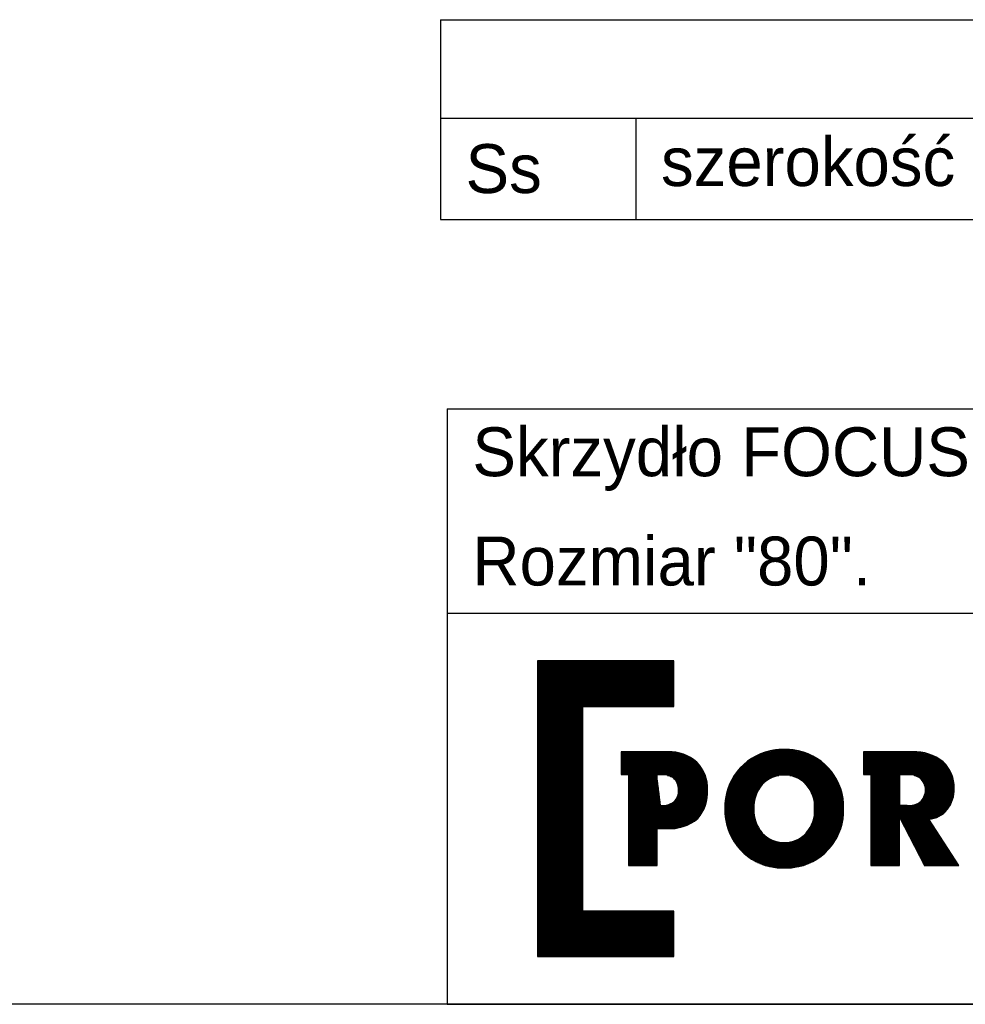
# Model space of a CAD drawing. Header units: millimetres. Extents: x 0 to 17620, y 0 to 4200.
# Tile 16 of 19: x 14750 to 15524, y 0 to 806. Entities that reach past the tile are written whole.
import ezdxf

# ---------------------------------------------------------------- set-up
doc = ezdxf.new("R2010")
doc.units = ezdxf.units.MM
doc.layers.add('1', color=250, linetype='Continuous')
doc.layers.add('256', color=250, linetype='Continuous')
doc.styles.add('Montserrat', font='Montserrat-Regular.ttf')

msp = doc.modelspace()

# ---------------------------------------------------------------- linework, layer by layer
at = {"layer": '1', "linetype": 'Continuous'}
for p, q in [((15094.38, 805.82), (15254.38, 805.82)), ((15094.38, 805.82), (15094.38, 725.14)), ((15254.38, 805.82), (16414.38, 805.82)), ((15094.38, 725.14), (15254.38, 725.14)), ((15094.38, 725.14), (15094.38, 642.22)), ((15254.38, 725.14), (16414.38, 725.14)), ((15254.38, 725.14), (15254.38, 642.22)), ((15094.38, 642.22), (15254.38, 642.22)), ((15254.38, 642.22), (16414.38, 642.22)), ((15100, 487.37), (17620, 487.37)), ((15100, 487.37), (15100, 404.97)), ((15100, 404.97), (15100, 320)), ((15100, 320), (17620, 320)), ((15100, 320), (15100, 0)), ((15100, 320), (15820, 320)), ((15173.75, 281.04), (15173.75, 39.04)), ((15285.44, 281.04), (15173.75, 281.04)), ((15173.75, 281.04), (15173.75, 39.04)), ((15285.44, 281.04), (15173.75, 281.04)), ((15173.75, 280.39), (15285.44, 280.39)), ((15173.75, 279.55), (15285.44, 279.55)), ((15173.75, 278.7), (15285.44, 278.7)), ((15173.75, 277.85), (15285.44, 277.85)), ((15173.75, 277.01), (15285.44, 277.01)), ((15173.75, 276.16), (15285.44, 276.16)), ((15173.75, 275.31), (15285.44, 275.31)), ((15173.75, 274.47), (15285.44, 274.47)), ((15285.44, 243.81), (15285.44, 281.04)), ((15285.44, 243.81), (15285.44, 281.04)), ((15173.75, 273.62), (15285.44, 273.62)), ((15173.75, 272.77), (15285.44, 272.77)), ((15173.75, 271.93), (15285.44, 271.93)), ((15173.75, 271.08), (15285.44, 271.08)), ((15173.75, 270.24), (15285.44, 270.24)), ((15173.75, 269.39), (15285.44, 269.39)), ((15173.75, 268.54), (15285.44, 268.54)), ((15173.75, 267.7), (15285.44, 267.7)), ((15173.75, 266.85), (15285.44, 266.85)), ((15173.75, 266), (15285.44, 266)), ((15173.75, 265.16), (15285.44, 265.16)), ((15173.75, 264.31), (15285.44, 264.31)), ((15173.75, 263.46), (15285.44, 263.46)), ((15173.75, 262.62), (15285.44, 262.62)), ((15173.75, 261.77), (15285.44, 261.77)), ((15173.75, 260.92), (15285.44, 260.92)), ((15173.75, 260.08), (15285.44, 260.08)), ((15173.75, 259.23), (15285.44, 259.23)), ((15173.75, 258.38), (15285.44, 258.38)), ((15173.75, 257.54), (15285.44, 257.54)), ((15173.75, 256.69), (15285.44, 256.69)), ((15173.75, 255.84), (15285.44, 255.84)), ((15173.75, 255), (15285.44, 255)), ((15173.75, 254.15), (15285.44, 254.15)), ((15173.75, 253.3), (15285.44, 253.3)), ((15173.75, 252.46), (15285.44, 252.46)), ((15173.75, 251.61), (15285.44, 251.61)), ((15173.75, 250.76), (15285.44, 250.76)), ((15173.75, 249.92), (15285.44, 249.92)), ((15173.75, 249.07), (15285.44, 249.07)), ((15173.75, 248.22), (15285.44, 248.22)), ((15173.75, 247.38), (15285.44, 247.38)), ((15173.75, 246.53), (15285.44, 246.53)), ((15173.75, 245.68), (15285.44, 245.68)), ((15173.75, 244.84), (15285.44, 244.84)), ((15173.75, 243.99), (15285.44, 243.99)), ((15173.75, 243.14), (15210.98, 243.14)), ((15173.75, 242.3), (15210.98, 242.3)), ((15210.98, 243.81), (15285.44, 243.81)), ((15210.98, 76.27), (15210.98, 243.81)), ((15210.98, 243.81), (15285.44, 243.81)), ((15210.98, 76.27), (15210.98, 243.81)), ((15173.75, 241.45), (15210.98, 241.45)), ((15173.75, 240.6), (15210.98, 240.6)), ((15173.75, 239.76), (15210.98, 239.76)), ((15173.75, 238.91), (15210.98, 238.91)), ((15173.75, 238.06), (15210.98, 238.06)), ((15173.75, 237.22), (15210.98, 237.22)), ((15173.75, 236.37), (15210.98, 236.37)), ((15173.75, 235.52), (15210.98, 235.52)), ((15173.75, 234.68), (15210.98, 234.68)), ((15173.75, 233.83), (15210.98, 233.83)), ((15173.75, 232.98), (15210.98, 232.98)), ((15173.75, 232.14), (15210.98, 232.14)), ((15173.75, 231.29), (15210.98, 231.29)), ((15173.75, 230.44), (15210.98, 230.44)), ((15173.75, 229.6), (15210.98, 229.6)), ((15173.75, 228.75), (15210.98, 228.75)), ((15173.75, 227.91), (15210.98, 227.91)), ((15173.75, 227.06), (15210.98, 227.06)), ((15173.75, 226.21), (15210.98, 226.21)), ((15173.75, 225.37), (15210.98, 225.37)), ((15173.75, 224.52), (15210.98, 224.52)), ((15173.75, 223.67), (15210.98, 223.67)), ((15173.75, 222.83), (15210.98, 222.83)), ((15173.75, 221.98), (15210.98, 221.98)), ((15173.75, 221.13), (15210.98, 221.13)), ((15173.75, 220.29), (15210.98, 220.29)), ((15173.75, 219.44), (15210.98, 219.44)), ((15173.75, 218.59), (15210.98, 218.59)), ((15173.75, 217.75), (15210.98, 217.75)), ((15173.75, 216.9), (15210.98, 216.9)), ((15173.75, 216.05), (15210.98, 216.05)), ((15173.75, 215.21), (15210.98, 215.21)), ((15173.75, 214.36), (15210.98, 214.36)), ((15173.75, 213.51), (15210.98, 213.51)), ((15173.75, 212.67), (15210.98, 212.67)), ((15173.75, 211.82), (15210.98, 211.82)), ((15173.75, 210.97), (15210.98, 210.97)), ((15173.75, 210.13), (15210.98, 210.13)), ((15173.75, 209.28), (15210.98, 209.28)), ((15173.75, 208.43), (15210.98, 208.43)), ((15173.75, 207.59), (15210.98, 207.59)), ((15173.75, 206.74), (15210.98, 206.74)), ((15173.75, 205.89), (15210.98, 205.89)), ((15173.75, 205.05), (15210.98, 205.05)), ((15173.75, 204.2), (15210.98, 204.2)), ((15173.75, 203.35), (15210.98, 203.35)), ((15173.75, 202.51), (15210.98, 202.51)), ((15173.75, 201.66), (15210.98, 201.66)), ((15280.75, 206.56), (15242.23, 206.56)), ((15242.23, 206.56), (15242.23, 187.95)), ((15242.23, 206.56), (15242.23, 187.95)), ((15280.75, 206.56), (15242.23, 206.56)), ((15242.23, 205.89), (15289.07, 205.89)), ((15242.23, 205.05), (15292.26, 205.05)), ((15242.23, 204.2), (15294.59, 204.2)), ((15242.23, 203.35), (15296.49, 203.35)), ((15242.23, 202.51), (15298.12, 202.51)), ((15242.23, 201.66), (15299.56, 201.66)), ((15349.72, 201.66), (15401.78, 201.66)), ((15351.17, 202.51), (15400.32, 202.51)), ((15352.75, 203.35), (15398.74, 203.35)), ((15354.5, 204.2), (15396.99, 204.2)), ((15356.46, 205.05), (15395.03, 205.05)), ((15358.71, 205.89), (15392.78, 205.89)), ((15361.41, 206.74), (15390.08, 206.74)), ((15364.94, 207.59), (15386.55, 207.59)), ((15371.71, 208.43), (15379.78, 208.43)), ((15480.74, 206.56), (15440.65, 206.56)), ((15440.65, 206.56), (15440.65, 187.95)), ((15480.74, 206.56), (15440.65, 206.56)), ((15440.65, 206.56), (15440.65, 187.95)), ((15440.65, 205.89), (15489.98, 205.89)), ((15440.65, 205.05), (15493.32, 205.05)), ((15440.65, 204.2), (15495.78, 204.2)), ((15440.65, 203.35), (15497.8, 203.35)), ((15440.65, 202.51), (15499.53, 202.51)), ((15440.65, 201.66), (15501.07, 201.66)), ((15173.75, 200.81), (15210.98, 200.81)), ((15173.75, 199.97), (15210.98, 199.97)), ((15173.75, 199.12), (15210.98, 199.12)), ((15173.75, 198.27), (15210.98, 198.27)), ((15173.75, 197.43), (15210.98, 197.43)), ((15173.75, 196.58), (15210.98, 196.58)), ((15173.75, 195.73), (15210.98, 195.73)), ((15173.75, 194.89), (15210.98, 194.89)), ((15173.75, 194.04), (15210.98, 194.04)), ((15242.23, 200.81), (15300.84, 200.81)), ((15242.23, 199.97), (15302.01, 199.97)), ((15242.23, 199.12), (15303.07, 199.12)), ((15242.23, 198.27), (15304.05, 198.27)), ((15242.23, 197.43), (15304.89, 197.43)), ((15242.23, 196.58), (15305.65, 196.58)), ((15242.23, 195.73), (15306.35, 195.73)), ((15242.23, 194.89), (15307, 194.89)), ((15242.23, 194.04), (15307.61, 194.04)), ((15340.21, 194.04), (15411.28, 194.04)), ((15341.05, 194.89), (15410.44, 194.89)), ((15341.92, 195.73), (15409.57, 195.73)), ((15342.85, 196.58), (15408.64, 196.58)), ((15343.83, 197.43), (15407.67, 197.43)), ((15344.86, 198.27), (15406.63, 198.27)), ((15345.96, 199.12), (15405.53, 199.12)), ((15347.13, 199.97), (15404.37, 199.97)), ((15348.37, 200.81), (15403.12, 200.81)), ((15440.65, 200.81), (15502.44, 200.81)), ((15440.65, 199.97), (15503.69, 199.97)), ((15440.65, 199.12), (15504.84, 199.12)), ((15440.65, 198.27), (15505.89, 198.27)), ((15440.65, 197.43), (15506.76, 197.43)), ((15440.65, 196.58), (15507.56, 196.58)), ((15440.65, 195.73), (15508.3, 195.73)), ((15440.65, 194.89), (15508.98, 194.89)), ((15440.65, 194.04), (15509.6, 194.04)), ((15173.75, 193.19), (15210.98, 193.19)), ((15173.75, 192.35), (15210.98, 192.35)), ((15173.75, 191.5), (15210.98, 191.5)), ((15173.75, 190.65), (15210.98, 190.65)), ((15173.75, 189.81), (15210.98, 189.81)), ((15173.75, 188.96), (15210.98, 188.96)), ((15173.75, 188.11), (15210.98, 188.11)), ((15173.75, 187.27), (15210.98, 187.27)), ((15173.75, 186.42), (15210.98, 186.42)), ((15173.75, 185.58), (15210.98, 185.58)), ((15242.23, 193.19), (15308.18, 193.19)), ((15242.23, 192.35), (15308.7, 192.35)), ((15242.23, 191.5), (15309.19, 191.5)), ((15242.23, 190.65), (15309.64, 190.65)), ((15242.23, 189.81), (15310.06, 189.81)), ((15242.23, 188.96), (15310.44, 188.96)), ((15242.23, 188.11), (15310.79, 188.11)), ((15242.23, 187.95), (15248.21, 187.95)), ((15242.23, 187.95), (15248.21, 187.95)), ((15248.21, 187.95), (15248.21, 113.48)), ((15248.21, 187.95), (15248.21, 113.48)), ((15248.21, 187.27), (15271.7, 187.27)), ((15248.21, 186.42), (15271.81, 186.42)), ((15248.21, 185.58), (15271.91, 185.58)), ((15271.61, 187.95), (15274.53, 187.95)), ((15271.61, 187.95), (15274.53, 187.95)), ((15271.61, 162.71), (15271.61, 187.95)), ((15271.61, 162.71), (15271.61, 187.95)), ((15280.19, 187.27), (15311.12, 187.27)), ((15282.66, 186.42), (15311.41, 186.42)), ((15284.49, 185.58), (15311.68, 185.58)), ((15333.76, 185.58), (15365.61, 185.58)), ((15334.27, 186.42), (15367.81, 186.42)), ((15334.82, 187.27), (15371.27, 187.27)), ((15335.39, 188.11), (15416.11, 188.11)), ((15335.98, 188.96), (15415.51, 188.96)), ((15336.61, 189.81), (15414.89, 189.81)), ((15337.26, 190.65), (15414.23, 190.65)), ((15337.95, 191.5), (15413.55, 191.5)), ((15338.67, 192.35), (15412.83, 192.35)), ((15339.42, 193.19), (15412.07, 193.19)), ((15380.24, 187.27), (15416.67, 187.27)), ((15383.7, 186.42), (15417.22, 186.42)), ((15385.9, 185.58), (15417.73, 185.58)), ((15440.65, 193.19), (15510.18, 193.19)), ((15440.65, 192.35), (15510.72, 192.35)), ((15440.65, 191.5), (15511.22, 191.5)), ((15440.65, 190.65), (15511.67, 190.65)), ((15440.65, 189.81), (15512.09, 189.81)), ((15440.65, 188.96), (15512.48, 188.96)), ((15440.65, 188.11), (15512.83, 188.11)), ((15440.65, 187.95), (15446.63, 187.95)), ((15440.65, 187.95), (15446.63, 187.95)), ((15446.63, 187.95), (15446.63, 113.48)), ((15446.63, 187.95), (15446.63, 113.48)), ((15446.63, 187.27), (15470.03, 187.27)), ((15446.63, 186.42), (15470.03, 186.42)), ((15446.63, 185.58), (15470.03, 185.58)), ((15476.38, 187.95), (15470.03, 187.95)), ((15470.03, 162.71), (15470.03, 187.95)), ((15470.03, 187.95), (15476.38, 187.95)), ((15470.03, 187.95), (15470.03, 162.71)), ((15482.35, 187.27), (15513.15, 187.27)), ((15484.65, 186.42), (15513.44, 186.42)), ((15486.3, 185.58), (15513.69, 185.58)), ((15173.75, 184.73), (15210.98, 184.73)), ((15173.75, 183.88), (15210.98, 183.88)), ((15173.75, 183.04), (15210.98, 183.04)), ((15173.75, 182.19), (15210.98, 182.19)), ((15173.75, 181.34), (15210.98, 181.34)), ((15173.75, 180.5), (15210.98, 180.5)), ((15173.75, 179.65), (15210.98, 179.65)), ((15173.75, 178.8), (15210.98, 178.8)), ((15173.75, 177.96), (15210.98, 177.96)), ((15248.21, 184.73), (15272.02, 184.73)), ((15248.21, 183.88), (15272.13, 183.88)), ((15248.21, 183.04), (15272.23, 183.04)), ((15248.21, 182.19), (15272.34, 182.19)), ((15248.21, 181.34), (15272.45, 181.34)), ((15248.21, 180.5), (15272.55, 180.5)), ((15248.21, 179.65), (15272.66, 179.65)), ((15248.21, 178.8), (15272.77, 178.8)), ((15248.21, 177.96), (15272.87, 177.96)), ((15285.64, 184.73), (15311.92, 184.73)), ((15286.4, 183.88), (15312.13, 183.88)), ((15287.04, 183.04), (15312.32, 183.04)), ((15287.58, 182.19), (15312.48, 182.19)), ((15288.02, 181.34), (15312.62, 181.34)), ((15288.39, 180.5), (15312.74, 180.5)), ((15288.68, 179.65), (15312.82, 179.65)), ((15288.91, 178.8), (15312.89, 178.8)), ((15289.07, 177.96), (15312.93, 177.96)), ((15330.1, 177.96), (15356.23, 177.96)), ((15330.42, 178.8), (15356.88, 178.8)), ((15330.77, 179.65), (15357.57, 179.65)), ((15331.13, 180.5), (15358.35, 180.5)), ((15331.52, 181.34), (15359.21, 181.34)), ((15331.92, 182.19), (15360.17, 182.19)), ((15332.35, 183.04), (15361.25, 183.04)), ((15332.79, 183.88), (15362.48, 183.88)), ((15333.26, 184.73), (15363.9, 184.73)), ((15387.61, 184.73), (15418.23, 184.73)), ((15389.04, 183.88), (15418.7, 183.88)), ((15390.26, 183.04), (15419.15, 183.04)), ((15391.34, 182.19), (15419.57, 182.19)), ((15392.3, 181.34), (15419.98, 181.34)), ((15393.17, 180.5), (15420.36, 180.5)), ((15393.94, 179.65), (15420.72, 179.65)), ((15394.64, 178.8), (15421.07, 178.8)), ((15395.29, 177.96), (15421.4, 177.96)), ((15446.63, 184.73), (15470.03, 184.73)), ((15446.63, 183.88), (15470.03, 183.88)), ((15446.63, 183.04), (15470.03, 183.04)), ((15446.63, 182.19), (15470.03, 182.19)), ((15446.63, 181.34), (15470.03, 181.34)), ((15446.63, 180.5), (15470.03, 180.5)), ((15446.63, 179.65), (15470.03, 179.65)), ((15446.63, 178.8), (15470.03, 178.8)), ((15446.63, 177.96), (15470.03, 177.96)), ((15487.37, 184.73), (15513.92, 184.73)), ((15488.17, 183.88), (15514.13, 183.88)), ((15488.84, 183.04), (15514.3, 183.04)), ((15489.41, 182.19), (15514.45, 182.19)), ((15489.88, 181.34), (15514.57, 181.34)), ((15490.28, 180.5), (15514.66, 180.5)), ((15490.61, 179.65), (15514.73, 179.65)), ((15490.87, 178.8), (15514.77, 178.8)), ((15491.08, 177.96), (15514.79, 177.96)), ((15173.75, 177.11), (15210.98, 177.11)), ((15173.75, 176.26), (15210.98, 176.26)), ((15173.75, 175.42), (15210.98, 175.42)), ((15173.75, 174.57), (15210.98, 174.57)), ((15173.75, 173.72), (15210.98, 173.72)), ((15173.75, 172.88), (15210.98, 172.88)), ((15173.75, 172.03), (15210.98, 172.03)), ((15173.75, 171.18), (15210.98, 171.18)), ((15173.75, 170.34), (15210.98, 170.34)), ((15173.75, 169.49), (15210.98, 169.49)), ((15248.21, 177.11), (15272.98, 177.11)), ((15248.21, 176.26), (15273.09, 176.26)), ((15248.21, 175.42), (15273.2, 175.42)), ((15248.21, 174.57), (15273.3, 174.57)), ((15248.21, 173.72), (15273.41, 173.72)), ((15248.21, 172.88), (15273.52, 172.88)), ((15248.21, 172.03), (15273.62, 172.03)), ((15248.21, 171.18), (15273.73, 171.18)), ((15248.21, 170.34), (15273.84, 170.34)), ((15248.21, 169.49), (15273.94, 169.49)), ((15288.14, 169.49), (15312.75, 169.49)), ((15288.49, 170.34), (15312.84, 170.34)), ((15288.77, 171.18), (15312.91, 171.18)), ((15288.98, 172.03), (15312.96, 172.03)), ((15289.14, 172.88), (15312.98, 172.88)), ((15289.18, 177.11), (15312.94, 177.11)), ((15289.23, 176.26), (15312.94, 176.26)), ((15289.23, 175.42), (15312.91, 175.42)), ((15289.23, 173.72), (15312.98, 173.72)), ((15289.26, 174.57), (15312.96, 174.57)), ((15327.8, 169.49), (15352, 169.49)), ((15327.96, 170.34), (15352.27, 170.34)), ((15328.13, 171.18), (15352.57, 171.18)), ((15328.31, 172.03), (15352.91, 172.03)), ((15328.52, 172.88), (15353.27, 172.88)), ((15328.74, 173.72), (15353.67, 173.72)), ((15328.97, 174.57), (15354.11, 174.57)), ((15329.23, 175.42), (15354.58, 175.42)), ((15329.5, 176.26), (15355.09, 176.26)), ((15329.79, 177.11), (15355.64, 177.11)), ((15395.89, 177.11), (15421.7, 177.11)), ((15396.44, 176.26), (15421.99, 176.26)), ((15396.95, 175.42), (15422.26, 175.42)), ((15397.42, 174.57), (15422.52, 174.57)), ((15397.85, 173.72), (15422.75, 173.72)), ((15398.25, 172.88), (15422.97, 172.88)), ((15398.61, 172.03), (15423.18, 172.03)), ((15398.94, 171.18), (15423.36, 171.18)), ((15399.24, 170.34), (15423.53, 170.34)), ((15399.5, 169.49), (15423.69, 169.49)), ((15446.63, 177.11), (15470.03, 177.11)), ((15446.63, 176.26), (15470.03, 176.26)), ((15446.63, 175.42), (15470.03, 175.42)), ((15446.63, 174.57), (15470.03, 174.57)), ((15446.63, 173.72), (15470.03, 173.72)), ((15446.63, 172.88), (15470.03, 172.88)), ((15446.63, 172.03), (15470.03, 172.03)), ((15446.63, 171.18), (15470.03, 171.18)), ((15446.63, 170.34), (15470.03, 170.34)), ((15446.63, 169.49), (15470.03, 169.49)), ((15489.97, 169.49), (15514.08, 169.49)), ((15490.35, 170.34), (15514.26, 170.34)), ((15490.67, 171.18), (15514.42, 171.18)), ((15490.92, 172.03), (15514.55, 172.03)), ((15491.11, 172.88), (15514.65, 172.88)), ((15491.22, 177.11), (15514.78, 177.11)), ((15491.24, 173.72), (15514.72, 173.72)), ((15491.31, 176.26), (15514.78, 176.26)), ((15491.32, 174.57), (15514.77, 174.57)), ((15491.34, 175.42), (15514.79, 175.42)), ((15173.75, 168.64), (15210.98, 168.64)), ((15173.75, 167.8), (15210.98, 167.8)), ((15173.75, 166.95), (15210.98, 166.95)), ((15173.75, 166.1), (15210.98, 166.1)), ((15173.75, 165.26), (15210.98, 165.26)), ((15173.75, 164.41), (15210.98, 164.41)), ((15173.75, 163.56), (15210.98, 163.56)), ((15173.75, 162.72), (15210.98, 162.72)), ((15173.75, 161.87), (15210.98, 161.87)), ((15248.21, 168.64), (15274.05, 168.64)), ((15248.21, 167.8), (15274.16, 167.8)), ((15248.21, 166.95), (15274.26, 166.95)), ((15248.21, 166.1), (15274.37, 166.1)), ((15248.21, 165.26), (15274.48, 165.26)), ((15248.21, 164.41), (15274.58, 164.41)), ((15248.21, 163.56), (15274.69, 163.56)), ((15248.21, 162.72), (15274.8, 162.72)), ((15248.21, 161.87), (15310.87, 161.87)), ((15274.8, 162.71), (15271.61, 162.71)), ((15274.8, 162.71), (15271.61, 162.71)), ((15277.25, 162.72), (15311.18, 162.72)), ((15281.33, 163.56), (15311.46, 163.56)), ((15283.34, 164.41), (15311.72, 164.41)), ((15284.82, 165.26), (15311.95, 165.26)), ((15285.86, 166.1), (15312.16, 166.1)), ((15286.6, 166.95), (15312.35, 166.95)), ((15287.21, 167.8), (15312.51, 167.8)), ((15287.72, 168.64), (15312.64, 168.64)), ((15327.12, 161.87), (15350.76, 161.87)), ((15327.13, 162.72), (15350.79, 162.72)), ((15327.16, 163.56), (15350.85, 163.56)), ((15327.21, 164.41), (15350.94, 164.41)), ((15327.27, 165.26), (15351.05, 165.26)), ((15327.34, 166.1), (15351.18, 166.1)), ((15327.44, 166.95), (15351.35, 166.95)), ((15327.54, 167.8), (15351.53, 167.8)), ((15327.67, 168.64), (15351.75, 168.64)), ((15399.74, 168.64), (15423.83, 168.64)), ((15399.95, 167.8), (15423.95, 167.8)), ((15400.13, 166.95), (15424.06, 166.95)), ((15400.28, 166.1), (15424.15, 166.1)), ((15400.41, 165.26), (15424.22, 165.26)), ((15400.51, 164.41), (15424.28, 164.41)), ((15400.58, 163.56), (15424.33, 163.56)), ((15400.63, 162.72), (15424.36, 162.72)), ((15400.65, 161.87), (15424.37, 161.87)), ((15446.63, 168.64), (15470.03, 168.64)), ((15446.63, 167.8), (15470.03, 167.8)), ((15446.63, 166.95), (15470.03, 166.95)), ((15446.63, 166.1), (15470.03, 166.1)), ((15446.63, 165.26), (15470.03, 165.26)), ((15446.63, 164.41), (15470.03, 164.41)), ((15446.63, 163.56), (15470.03, 163.56)), ((15446.63, 162.72), (15470.03, 162.72)), ((15446.63, 161.87), (15510.95, 161.87)), ((15470.03, 162.71), (15476.38, 162.71)), ((15476.38, 162.71), (15470.03, 162.71)), ((15478.43, 162.72), (15511.45, 162.72)), ((15482.89, 163.56), (15511.9, 163.56)), ((15485.01, 164.41), (15512.31, 164.41)), ((15486.58, 165.26), (15512.69, 165.26)), ((15487.54, 166.1), (15513.03, 166.1)), ((15488.31, 166.95), (15513.34, 166.95)), ((15488.96, 167.8), (15513.62, 167.8)), ((15489.51, 168.64), (15513.86, 168.64)), ((15173.75, 161.02), (15210.98, 161.02)), ((15173.75, 160.18), (15210.98, 160.18)), ((15173.75, 159.33), (15210.98, 159.33)), ((15173.75, 158.48), (15210.98, 158.48)), ((15173.75, 157.64), (15210.98, 157.64)), ((15173.75, 156.79), (15210.98, 156.79)), ((15173.75, 155.94), (15210.98, 155.94)), ((15173.75, 155.1), (15210.98, 155.1)), ((15173.75, 154.25), (15210.98, 154.25)), ((15173.75, 153.4), (15210.98, 153.4)), ((15248.21, 161.02), (15310.53, 161.02)), ((15248.21, 160.18), (15310.16, 160.18)), ((15248.21, 159.33), (15309.77, 159.33)), ((15248.21, 158.48), (15309.34, 158.48)), ((15248.21, 157.64), (15308.88, 157.64)), ((15248.21, 156.79), (15308.39, 156.79)), ((15248.21, 155.94), (15307.86, 155.94)), ((15248.21, 155.1), (15307.29, 155.1)), ((15248.21, 154.25), (15306.68, 154.25)), ((15248.21, 153.4), (15306.03, 153.4)), ((15327.12, 161.02), (15350.75, 161.02)), ((15327.12, 159.33), (15350.76, 159.33)), ((15327.12, 158.48), (15350.76, 158.48)), ((15327.13, 157.64), (15350.78, 157.64)), ((15327.14, 160.18), (15350.77, 160.18)), ((15327.15, 156.79), (15350.83, 156.79)), ((15327.19, 155.94), (15350.91, 155.94)), ((15327.25, 155.1), (15351.01, 155.1)), ((15327.32, 154.25), (15351.14, 154.25)), ((15327.41, 153.4), (15351.29, 153.4)), ((15400.18, 153.4), (15424.09, 153.4)), ((15400.33, 154.25), (15424.17, 154.25)), ((15400.44, 155.1), (15424.24, 155.1)), ((15400.54, 155.94), (15424.3, 155.94)), ((15400.6, 156.79), (15424.34, 156.79)), ((15400.62, 160.18), (15424.36, 160.18)), ((15400.64, 159.33), (15424.37, 159.33)), ((15400.64, 157.64), (15424.36, 157.64)), ((15400.65, 161.02), (15424.37, 161.02)), ((15400.65, 158.48), (15424.37, 158.48)), ((15446.63, 161.02), (15510.42, 161.02)), ((15446.63, 160.18), (15509.84, 160.18)), ((15446.63, 159.33), (15509.2, 159.33)), ((15446.63, 158.48), (15508.48, 158.48)), ((15446.63, 157.64), (15507.68, 157.64)), ((15446.63, 156.79), (15506.77, 156.79)), ((15446.63, 155.94), (15505.74, 155.94)), ((15446.63, 155.1), (15504.57, 155.1)), ((15446.63, 154.25), (15503.18, 154.25)), ((15446.63, 153.4), (15501.49, 153.4)), ((15173.75, 152.56), (15210.98, 152.56)), ((15173.75, 151.71), (15210.98, 151.71)), ((15173.75, 150.86), (15210.98, 150.86)), ((15173.75, 150.02), (15210.98, 150.02)), ((15173.75, 149.17), (15210.98, 149.17)), ((15173.75, 148.32), (15210.98, 148.32)), ((15173.75, 147.48), (15210.98, 147.48)), ((15173.75, 146.63), (15210.98, 146.63)), ((15173.75, 145.78), (15210.98, 145.78)), ((15248.21, 152.56), (15305.34, 152.56)), ((15248.21, 151.71), (15304.48, 151.71)), ((15248.21, 150.86), (15303.4, 150.86)), ((15248.21, 150.02), (15302.23, 150.02)), ((15248.21, 149.17), (15300.94, 149.17)), ((15248.21, 148.32), (15299.52, 148.32)), ((15248.21, 147.48), (15297.93, 147.48)), ((15248.21, 146.63), (15296.11, 146.63)), ((15248.21, 145.78), (15293.95, 145.78)), ((15327.51, 152.56), (15351.47, 152.56)), ((15327.63, 151.71), (15351.68, 151.71)), ((15327.76, 150.86), (15351.91, 150.86)), ((15327.91, 150.02), (15352.18, 150.02)), ((15328.07, 149.17), (15352.47, 149.17)), ((15328.26, 148.32), (15352.79, 148.32)), ((15328.45, 147.48), (15353.15, 147.48)), ((15328.67, 146.63), (15353.54, 146.63)), ((15328.9, 145.78), (15353.96, 145.78)), ((15397.56, 145.78), (15422.59, 145.78)), ((15397.98, 146.63), (15422.82, 146.63)), ((15398.36, 147.48), (15423.04, 147.48)), ((15398.71, 148.32), (15423.24, 148.32)), ((15399.03, 149.17), (15423.42, 149.17)), ((15399.32, 150.02), (15423.58, 150.02)), ((15399.58, 150.86), (15423.73, 150.86)), ((15399.81, 151.71), (15423.87, 151.71)), ((15400.01, 152.56), (15423.98, 152.56)), ((15446.63, 152.56), (15470.03, 152.56)), ((15446.63, 151.71), (15470.03, 151.71)), ((15446.63, 150.86), (15470.03, 150.86)), ((15446.63, 150.02), (15470.03, 150.02)), ((15446.63, 149.17), (15470.03, 149.17)), ((15446.63, 148.32), (15470.03, 148.32)), ((15446.63, 147.48), (15470.03, 147.48)), ((15446.63, 146.63), (15470.03, 146.63)), ((15446.63, 145.78), (15470.03, 145.78)), ((15470.03, 153.1), (15490.4, 113.48)), ((15470.03, 113.48), (15470.03, 153.1)), ((15470.03, 113.48), (15470.03, 153.1)), ((15470.03, 153.1), (15490.4, 113.48)), ((15470.31, 152.56), (15499.25, 152.56)), ((15470.74, 151.71), (15495.1, 151.71)), ((15471.18, 150.86), (15494.65, 150.86)), ((15471.61, 150.02), (15495.19, 150.02)), ((15472.05, 149.17), (15495.73, 149.17)), ((15472.48, 148.32), (15496.27, 148.32)), ((15472.92, 147.48), (15496.81, 147.48)), ((15473.35, 146.63), (15497.35, 146.63)), ((15473.79, 145.78), (15497.89, 145.78)), ((15518.52, 113.48), (15494.16, 151.64)), ((15518.52, 113.48), (15494.16, 151.64)), ((15173.75, 144.94), (15210.98, 144.94)), ((15173.75, 144.09), (15210.98, 144.09)), ((15173.75, 143.25), (15210.98, 143.25)), ((15173.75, 142.4), (15210.98, 142.4)), ((15173.75, 141.55), (15210.98, 141.55)), ((15173.75, 140.71), (15210.98, 140.71)), ((15173.75, 139.86), (15210.98, 139.86)), ((15173.75, 139.01), (15210.98, 139.01)), ((15173.75, 138.17), (15210.98, 138.17)), ((15173.75, 137.32), (15210.98, 137.32)), ((15248.21, 144.94), (15291.21, 144.94)), ((15248.21, 144.09), (15287.02, 144.09)), ((15248.21, 143.25), (15271.61, 143.25)), ((15248.21, 142.4), (15271.61, 142.4)), ((15248.21, 141.55), (15271.61, 141.55)), ((15248.21, 140.71), (15271.61, 140.71)), ((15248.21, 139.86), (15271.61, 139.86)), ((15248.21, 139.01), (15271.61, 139.01)), ((15248.21, 138.17), (15271.61, 138.17)), ((15248.21, 137.32), (15271.61, 137.32)), ((15271.61, 113.48), (15271.61, 143.84)), ((15271.61, 143.84), (15279.65, 143.84)), ((15271.61, 143.84), (15279.65, 143.84)), ((15271.61, 113.48), (15271.61, 143.84)), ((15329.15, 144.94), (15354.42, 144.94)), ((15329.41, 144.09), (15354.92, 144.09)), ((15329.7, 143.25), (15355.45, 143.25)), ((15330, 142.4), (15356.03, 142.4)), ((15330.32, 141.55), (15356.66, 141.55)), ((15330.66, 140.71), (15357.34, 140.71)), ((15331.02, 139.86), (15358.09, 139.86)), ((15331.39, 139.01), (15358.92, 139.01)), ((15331.79, 138.17), (15359.86, 138.17)), ((15332.21, 137.32), (15360.9, 137.32)), ((15390.6, 137.32), (15419.28, 137.32)), ((15391.65, 138.17), (15419.7, 138.17)), ((15392.58, 139.01), (15420.1, 139.01)), ((15393.41, 139.86), (15420.48, 139.86)), ((15394.17, 140.71), (15420.83, 140.71)), ((15394.85, 141.55), (15421.17, 141.55)), ((15395.48, 142.4), (15421.49, 142.4)), ((15396.07, 143.25), (15421.79, 143.25)), ((15396.6, 144.09), (15422.08, 144.09)), ((15397.1, 144.94), (15422.34, 144.94)), ((15446.63, 144.94), (15470.03, 144.94)), ((15446.63, 144.09), (15470.03, 144.09)), ((15446.63, 143.25), (15470.03, 143.25)), ((15446.63, 142.4), (15470.03, 142.4)), ((15446.63, 141.55), (15470.03, 141.55)), ((15446.63, 140.71), (15470.03, 140.71)), ((15446.63, 139.86), (15470.03, 139.86)), ((15446.63, 139.01), (15470.03, 139.01)), ((15446.63, 138.17), (15470.03, 138.17)), ((15446.63, 137.32), (15470.03, 137.32)), ((15474.22, 144.94), (15498.44, 144.94)), ((15474.66, 144.09), (15498.98, 144.09)), ((15475.1, 143.25), (15499.52, 143.25)), ((15475.53, 142.4), (15500.06, 142.4)), ((15475.97, 141.55), (15500.6, 141.55)), ((15476.4, 140.71), (15501.14, 140.71)), ((15476.84, 139.86), (15501.68, 139.86)), ((15477.27, 139.01), (15502.22, 139.01)), ((15477.71, 138.17), (15502.76, 138.17)), ((15478.14, 137.32), (15503.3, 137.32)), ((15173.75, 136.47), (15210.98, 136.47)), ((15173.75, 135.63), (15210.98, 135.63)), ((15173.75, 134.78), (15210.98, 134.78)), ((15173.75, 133.93), (15210.98, 133.93)), ((15173.75, 133.09), (15210.98, 133.09)), ((15173.75, 132.24), (15210.98, 132.24)), ((15173.75, 131.39), (15210.98, 131.39)), ((15173.75, 130.55), (15210.98, 130.55)), ((15173.75, 129.7), (15210.98, 129.7)), ((15248.21, 136.47), (15271.61, 136.47)), ((15248.21, 135.63), (15271.61, 135.63)), ((15248.21, 134.78), (15271.61, 134.78)), ((15248.21, 133.93), (15271.61, 133.93)), ((15248.21, 133.09), (15271.61, 133.09)), ((15248.21, 132.24), (15271.61, 132.24)), ((15248.21, 131.39), (15271.61, 131.39)), ((15248.21, 130.55), (15271.61, 130.55)), ((15248.21, 129.7), (15271.61, 129.7)), ((15332.65, 136.47), (15362.08, 136.47)), ((15333.12, 135.63), (15363.43, 135.63)), ((15333.6, 134.78), (15365.04, 134.78)), ((15334.11, 133.93), (15367.03, 133.93)), ((15334.65, 133.09), (15369.86, 133.09)), ((15335.21, 132.24), (15416.28, 132.24)), ((15335.79, 131.39), (15415.7, 131.39)), ((15336.41, 130.55), (15415.08, 130.55)), ((15337.05, 129.7), (15414.44, 129.7)), ((15381.65, 133.09), (15416.85, 133.09)), ((15384.47, 133.93), (15417.38, 133.93)), ((15386.47, 134.78), (15417.89, 134.78)), ((15388.07, 135.63), (15418.38, 135.63)), ((15389.43, 136.47), (15418.84, 136.47)), ((15446.63, 136.47), (15470.03, 136.47)), ((15446.63, 135.63), (15470.03, 135.63)), ((15446.63, 134.78), (15470.03, 134.78)), ((15446.63, 133.93), (15470.03, 133.93)), ((15446.63, 133.09), (15470.03, 133.09)), ((15446.63, 132.24), (15470.03, 132.24)), ((15446.63, 131.39), (15470.03, 131.39)), ((15446.63, 130.55), (15470.03, 130.55)), ((15446.63, 129.7), (15470.03, 129.7)), ((15478.58, 136.47), (15503.84, 136.47)), ((15479.01, 135.63), (15504.38, 135.63)), ((15479.45, 134.78), (15504.92, 134.78)), ((15479.88, 133.93), (15505.46, 133.93)), ((15480.32, 133.09), (15506, 133.09)), ((15480.76, 132.24), (15506.54, 132.24)), ((15481.19, 131.39), (15507.08, 131.39)), ((15481.63, 130.55), (15507.63, 130.55)), ((15482.06, 129.7), (15508.17, 129.7)), ((15173.75, 128.85), (15210.98, 128.85)), ((15173.75, 128.01), (15210.98, 128.01)), ((15173.75, 127.16), (15210.98, 127.16)), ((15173.75, 126.31), (15210.98, 126.31)), ((15173.75, 125.47), (15210.98, 125.47)), ((15173.75, 124.62), (15210.98, 124.62)), ((15173.75, 123.77), (15210.98, 123.77)), ((15173.75, 122.93), (15210.98, 122.93)), ((15173.75, 122.08), (15210.98, 122.08)), ((15173.75, 121.23), (15210.98, 121.23)), ((15248.21, 128.85), (15271.61, 128.85)), ((15248.21, 128.01), (15271.61, 128.01)), ((15248.21, 127.16), (15271.61, 127.16)), ((15248.21, 126.31), (15271.61, 126.31)), ((15248.21, 125.47), (15271.61, 125.47)), ((15248.21, 124.62), (15271.61, 124.62)), ((15248.21, 123.77), (15271.61, 123.77)), ((15248.21, 122.93), (15271.61, 122.93)), ((15248.21, 122.08), (15271.61, 122.08)), ((15248.21, 121.23), (15271.61, 121.23)), ((15337.73, 128.85), (15413.76, 128.85)), ((15338.44, 128.01), (15413.05, 128.01)), ((15339.18, 127.16), (15412.31, 127.16)), ((15339.96, 126.31), (15411.53, 126.31)), ((15340.78, 125.47), (15410.71, 125.47)), ((15341.65, 124.62), (15409.84, 124.62)), ((15342.56, 123.77), (15408.93, 123.77)), ((15343.52, 122.93), (15407.97, 122.93)), ((15344.53, 122.08), (15406.96, 122.08)), ((15345.61, 121.23), (15405.88, 121.23)), ((15446.63, 128.85), (15470.03, 128.85)), ((15446.63, 128.01), (15470.03, 128.01)), ((15446.63, 127.16), (15470.03, 127.16)), ((15446.63, 126.31), (15470.03, 126.31)), ((15446.63, 125.47), (15470.03, 125.47)), ((15446.63, 124.62), (15470.03, 124.62)), ((15446.63, 123.77), (15470.03, 123.77)), ((15446.63, 122.93), (15470.03, 122.93)), ((15446.63, 122.08), (15470.03, 122.08)), ((15446.63, 121.23), (15470.03, 121.23)), ((15482.5, 128.85), (15508.71, 128.85)), ((15482.93, 128.01), (15509.25, 128.01)), ((15483.37, 127.16), (15509.79, 127.16)), ((15483.8, 126.31), (15510.33, 126.31)), ((15484.24, 125.47), (15510.87, 125.47)), ((15484.67, 124.62), (15511.41, 124.62)), ((15485.11, 123.77), (15511.95, 123.77)), ((15485.54, 122.93), (15512.49, 122.93)), ((15485.98, 122.08), (15513.03, 122.08)), ((15486.42, 121.23), (15513.57, 121.23)), ((15173.75, 120.39), (15210.98, 120.39)), ((15173.75, 119.54), (15210.98, 119.54)), ((15173.75, 118.69), (15210.98, 118.69)), ((15173.75, 117.85), (15210.98, 117.85)), ((15173.75, 117), (15210.98, 117)), ((15173.75, 116.15), (15210.98, 116.15)), ((15173.75, 115.31), (15210.98, 115.31)), ((15173.75, 114.46), (15210.98, 114.46)), ((15173.75, 113.61), (15210.98, 113.61)), ((15248.21, 120.39), (15271.61, 120.39)), ((15248.21, 119.54), (15271.61, 119.54)), ((15248.21, 118.69), (15271.61, 118.69)), ((15248.21, 117.85), (15271.61, 117.85)), ((15248.21, 117), (15271.61, 117)), ((15248.21, 116.15), (15271.61, 116.15)), ((15248.21, 115.31), (15271.61, 115.31)), ((15248.21, 114.46), (15271.61, 114.46)), ((15248.21, 113.61), (15271.61, 113.61)), ((15248.21, 113.48), (15271.61, 113.48)), ((15248.21, 113.48), (15271.61, 113.48)), ((15346.76, 120.39), (15404.74, 120.39)), ((15347.98, 119.54), (15403.51, 119.54)), ((15349.29, 118.69), (15402.2, 118.69)), ((15350.71, 117.85), (15400.79, 117.85)), ((15352.25, 117), (15399.25, 117)), ((15353.94, 116.15), (15397.55, 116.15)), ((15355.83, 115.31), (15395.67, 115.31)), ((15357.97, 114.46), (15393.52, 114.46)), ((15360.51, 113.61), (15390.98, 113.61)), ((15446.63, 120.39), (15470.03, 120.39)), ((15446.63, 119.54), (15470.03, 119.54)), ((15446.63, 118.69), (15470.03, 118.69)), ((15446.63, 117.85), (15470.03, 117.85)), ((15446.63, 117), (15470.03, 117)), ((15446.63, 116.15), (15470.03, 116.15)), ((15446.63, 115.31), (15470.03, 115.31)), ((15446.63, 114.46), (15470.03, 114.46)), ((15446.63, 113.61), (15470.03, 113.61)), ((15446.63, 113.48), (15470.03, 113.48)), ((15446.63, 113.48), (15470.03, 113.48)), ((15486.85, 120.39), (15514.11, 120.39)), ((15487.29, 119.54), (15514.65, 119.54)), ((15487.72, 118.69), (15515.19, 118.69)), ((15488.16, 117.85), (15515.73, 117.85)), ((15488.59, 117), (15516.27, 117)), ((15489.03, 116.15), (15516.82, 116.15)), ((15489.46, 115.31), (15517.36, 115.31)), ((15489.9, 114.46), (15517.9, 114.46)), ((15490.33, 113.61), (15518.44, 113.61)), ((15490.4, 113.48), (15518.52, 113.48)), ((15490.4, 113.48), (15518.52, 113.48)), ((15173.75, 112.77), (15210.98, 112.77)), ((15173.75, 111.92), (15210.98, 111.92)), ((15173.75, 111.07), (15210.98, 111.07)), ((15173.75, 110.23), (15210.98, 110.23)), ((15173.75, 109.38), (15210.98, 109.38)), ((15173.75, 108.53), (15210.98, 108.53)), ((15173.75, 107.69), (15210.98, 107.69)), ((15173.75, 106.84), (15210.98, 106.84)), ((15173.75, 105.99), (15210.98, 105.99)), ((15173.75, 105.15), (15210.98, 105.15)), ((15363.71, 112.77), (15387.78, 112.77)), ((15368.64, 111.92), (15382.86, 111.92)), ((15173.75, 104.3), (15210.98, 104.3)), ((15173.75, 103.45), (15210.98, 103.45)), ((15173.75, 102.61), (15210.98, 102.61)), ((15173.75, 101.76), (15210.98, 101.76)), ((15173.75, 100.92), (15210.98, 100.92)), ((15173.75, 100.07), (15210.98, 100.07)), ((15173.75, 99.22), (15210.98, 99.22)), ((15173.75, 98.38), (15210.98, 98.38)), ((15173.75, 97.53), (15210.98, 97.53)), ((15173.75, 96.68), (15210.98, 96.68)), ((15173.75, 95.84), (15210.98, 95.84)), ((15173.75, 94.99), (15210.98, 94.99)), ((15173.75, 94.14), (15210.98, 94.14)), ((15173.75, 93.3), (15210.98, 93.3)), ((15173.75, 92.45), (15210.98, 92.45)), ((15173.75, 91.6), (15210.98, 91.6)), ((15173.75, 90.76), (15210.98, 90.76)), ((15173.75, 89.91), (15210.98, 89.91)), ((15173.75, 89.06), (15210.98, 89.06)), ((15173.75, 88.22), (15210.98, 88.22)), ((15173.75, 87.37), (15210.98, 87.37)), ((15173.75, 86.52), (15210.98, 86.52)), ((15173.75, 85.68), (15210.98, 85.68)), ((15173.75, 84.83), (15210.98, 84.83)), ((15173.75, 83.98), (15210.98, 83.98)), ((15173.75, 83.14), (15210.98, 83.14)), ((15173.75, 82.29), (15210.98, 82.29)), ((15173.75, 81.44), (15210.98, 81.44)), ((15173.75, 80.6), (15210.98, 80.6)), ((15173.75, 79.75), (15210.98, 79.75)), ((15173.75, 78.9), (15210.98, 78.9)), ((15173.75, 78.06), (15210.98, 78.06)), ((15173.75, 77.21), (15210.98, 77.21)), ((15173.75, 76.36), (15210.98, 76.36)), ((15173.75, 75.52), (15285.44, 75.52)), ((15173.75, 74.67), (15285.44, 74.67)), ((15173.75, 73.82), (15285.44, 73.82)), ((15173.75, 72.98), (15285.44, 72.98)), ((15285.44, 76.27), (15210.98, 76.27)), ((15285.44, 76.27), (15210.98, 76.27)), ((15285.44, 39.04), (15285.44, 76.27)), ((15285.44, 39.04), (15285.44, 76.27)), ((15173.75, 72.13), (15285.44, 72.13)), ((15173.75, 71.28), (15285.44, 71.28)), ((15173.75, 70.44), (15285.44, 70.44)), ((15173.75, 69.59), (15285.44, 69.59)), ((15173.75, 68.74), (15285.44, 68.74)), ((15173.75, 67.9), (15285.44, 67.9)), ((15173.75, 67.05), (15285.44, 67.05)), ((15173.75, 66.2), (15285.44, 66.2)), ((15173.75, 65.36), (15285.44, 65.36)), ((15173.75, 64.51), (15285.44, 64.51)), ((15173.75, 63.66), (15285.44, 63.66)), ((15173.75, 62.82), (15285.44, 62.82)), ((15173.75, 61.97), (15285.44, 61.97)), ((15173.75, 61.12), (15285.44, 61.12)), ((15173.75, 60.28), (15285.44, 60.28)), ((15173.75, 59.43), (15285.44, 59.43)), ((15173.75, 58.59), (15285.44, 58.59)), ((15173.75, 57.74), (15285.44, 57.74)), ((15173.75, 56.89), (15285.44, 56.89)), ((15173.75, 56.05), (15285.44, 56.05)), ((15173.75, 55.2), (15285.44, 55.2)), ((15173.75, 54.35), (15285.44, 54.35)), ((15173.75, 53.51), (15285.44, 53.51)), ((15173.75, 52.66), (15285.44, 52.66)), ((15173.75, 51.81), (15285.44, 51.81)), ((15173.75, 50.97), (15285.44, 50.97)), ((15173.75, 50.12), (15285.44, 50.12)), ((15173.75, 49.27), (15285.44, 49.27)), ((15173.75, 48.43), (15285.44, 48.43)), ((15173.75, 47.58), (15285.44, 47.58)), ((15173.75, 46.73), (15285.44, 46.73)), ((15173.75, 45.89), (15285.44, 45.89)), ((15173.75, 45.04), (15285.44, 45.04)), ((15173.75, 44.19), (15285.44, 44.19)), ((15173.75, 43.35), (15285.44, 43.35)), ((15173.75, 42.5), (15285.44, 42.5)), ((15173.75, 41.65), (15285.44, 41.65)), ((15173.75, 40.81), (15285.44, 40.81)), ((15173.75, 39.96), (15285.44, 39.96)), ((15173.75, 39.11), (15285.44, 39.11)), ((15173.75, 39.04), (15285.44, 39.04)), ((15173.75, 39.04), (15285.44, 39.04)), ((15100, 0), (15820, 0))]:
    msp.add_line(p, q, dxfattribs=at)
for centre, radius, start, end in [((15282.33, 174.1), 32.5, 47.73879, 92.79451), ((15282.33, 174.1), 32.5, 47.73879, 92.79451), ((15374.12, 161.49), 47, 102.21689, 181.76172), ((15374.12, 161.49), 47, 102.21689, 181.76172), ((15374.18, 161.22), 47.28, 88.09842, 102.21689), ((15374.18, 161.22), 47.28, 88.09842, 102.21689), ((15377.31, 161.22), 47.28, 77.78311, 91.90158), ((15377.31, 161.22), 47.28, 77.78311, 91.90158), ((15377.37, 161.49), 47, 358.23828, 77.78311), ((15377.37, 161.49), 47, 358.23828, 77.78311), ((15482.76, 170.36), 36.26, 50.64595, 93.20175), ((15482.76, 170.36), 36.26, 50.64595, 93.20175), ((15282.9, 176.95), 30.04, 357.18634, 44.88919), ((15282.9, 176.95), 30.04, 357.18634, 44.88919), ((15486.89, 177.85), 27.9, 357.71066, 47.4429), ((15486.89, 177.85), 27.9, 357.71066, 47.4429), ((15275.61, 170.19), 17.8, 57.82864, 93.47059), ((15275.61, 170.19), 17.8, 57.82864, 93.47059), ((15375.05, 164.34), 23.24, 88.25752, 137.98928), ((15375.05, 164.34), 23.24, 88.25752, 137.98928), ((15376.46, 164.34), 23.24, 42.01072, 91.74248), ((15376.46, 164.34), 23.24, 42.01072, 91.74248), ((15477.36, 170.18), 17.8, 58.35532, 93.18374), ((15477.36, 170.18), 17.8, 58.35532, 93.18374), ((15276.83, 176), 12.4, 358.07313, 48.2611), ((15276.83, 176), 12.4, 358.07313, 48.2611), ((15379.17, 161.18), 28.42, 138.82093, 182.29667), ((15379.17, 161.18), 28.42, 138.82093, 182.29667), ((15373.03, 161.6), 27.62, 356.76858, 41.46184), ((15373.03, 161.6), 27.62, 356.76858, 41.46184), ((15478.24, 175.33), 13.1, 359.9301, 49.76885), ((15478.24, 175.33), 13.1, 359.9301, 49.76885), ((15276.86, 174.63), 12.4, 313.70684, 4.41269), ((15276.86, 174.63), 12.4, 313.70684, 4.41269), ((15281.02, 173.3), 31.96, 318.37983, 3.90767), ((15281.02, 173.3), 31.96, 318.37983, 3.90767), ((15478.24, 175.33), 13.1, 310.23115, 359.9301), ((15478.24, 175.33), 13.1, 310.23115, 359.9301), ((15488.35, 175.58), 26.44, 322.00734, 2.48548), ((15488.35, 175.58), 26.44, 322.00734, 2.48548), ((15276, 179.01), 16.34, 265.79589, 305.25107), ((15276, 179.01), 16.34, 265.79589, 305.25107), ((15477.36, 180.48), 17.8, 266.81626, 301.64468), ((15477.36, 180.48), 17.8, 266.81626, 301.64468), ((15374.12, 158.6), 47, 178.23828, 257.78311), ((15374.12, 158.6), 47, 178.23828, 257.78311), ((15379.17, 158.9), 28.42, 177.69924, 221.13966), ((15379.17, 158.9), 28.42, 177.69924, 221.13966), ((15377.37, 158.6), 47, 282.21689, 1.76172), ((15377.37, 158.6), 47, 282.21689, 1.76172), ((15373.03, 158.49), 27.62, 318.53816, 3.23142), ((15373.03, 158.49), 27.62, 318.53816, 3.23142), ((15493.05, 172.37), 20.76, 273.05762, 321.01418), ((15493.05, 172.37), 20.76, 273.05762, 321.01418), ((15282.15, 179.07), 35.32, 265.94695, 310.14101), ((15282.15, 179.07), 35.32, 265.94695, 310.14101), ((15375.18, 155.95), 23.48, 222.1353, 271.38866), ((15375.18, 155.95), 23.48, 222.1353, 271.38866), ((15376.32, 155.95), 23.48, 268.61134, 317.8647), ((15376.32, 155.95), 23.48, 268.61134, 317.8647), ((15374.18, 158.87), 47.28, 257.78311, 271.90158), ((15374.18, 158.87), 47.28, 257.78311, 271.90158), ((15377.31, 158.87), 47.28, 268.09842, 282.21689), ((15377.31, 158.87), 47.28, 268.09842, 282.21689)]:
    msp.add_arc(centre, radius, start, end, dxfattribs=at)
at = {"layer": '256', "linetype": 'Continuous'}
msp.add_line((17620, 0), (11880, 0), dxfattribs=at)

# ---------------------------------------------------------------- texts
at = {"layer": '1', "linetype": 'Continuous', "char_height": 40, "attachment_point": 4, "line_spacing_factor": 1.076592, "style": 'Montserrat'}
for s, insert in [('\\fMontserrat|b0|i0;\\W1.0000;szerokość skrzydła', (15274.88, 683.68)), ('\\fMontserrat|b0|i0;\\W1.0000;Ss', (15114.88, 683.68)), ('\\fMontserrat|b0|i0;\\W1.0000;Skrzydło FOCUS model 4.A, polska norma (PN), bezprzylgowe.', (15120.5, 446.17)), ('\\fMontserrat|b0|i0;\\W1.0000;Rozmiar "80".', (15120.5, 362.49))]:
    msp.add_mtext(s, dxfattribs=dict(at, insert=insert))

doc.saveas('drawing.dxf')
